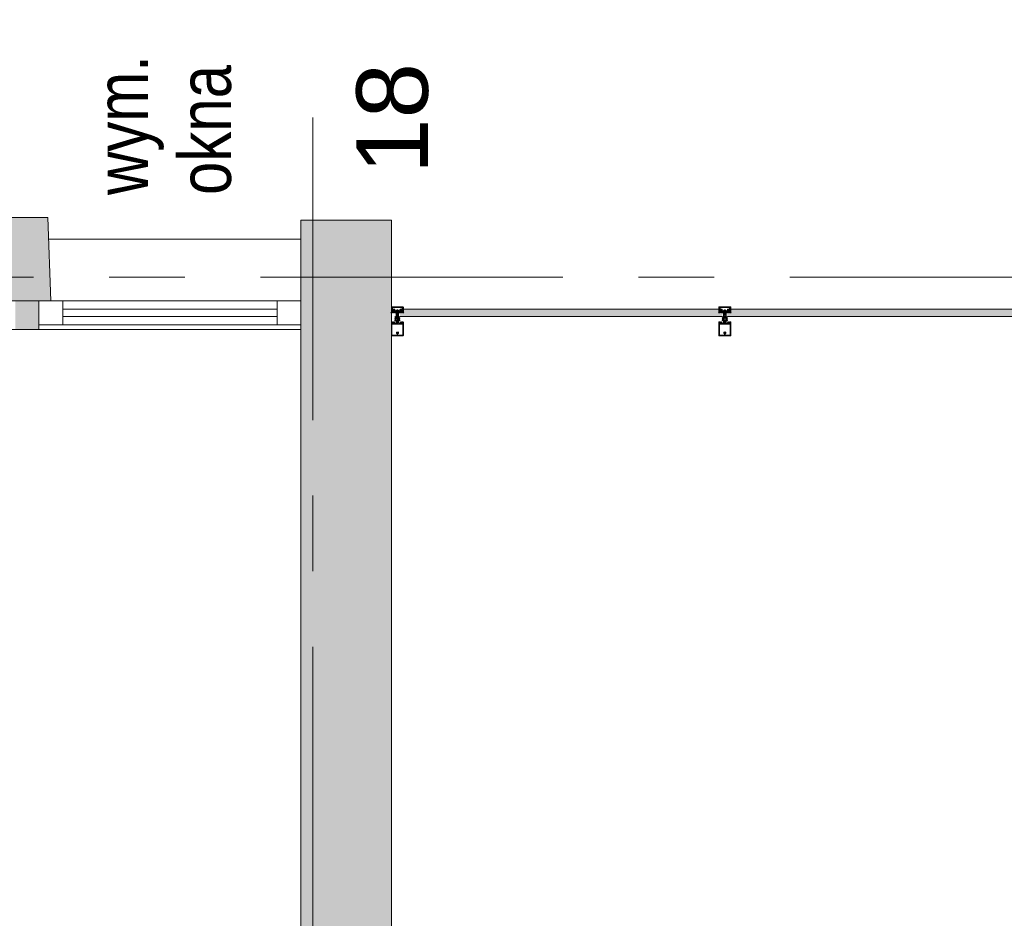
# Model space of a CAD drawing. Header units: centimetres. Extents: x -8590 to 14779, y -8842 to 3760.
# Tile 25 of 28: x 12786 to 13199, y 3264 to 3641. Entities that reach past the tile are written whole.
import ezdxf

# ---------------------------------------------------------------- set-up
doc = ezdxf.new("R2010")
doc.units = ezdxf.units.CM
doc.linetypes.add('Oś', pattern=[222.25, 127, -31.75, 31.75, -31.75])
doc.linetypes.add('Wyburzenia', pattern=[35, 20, -15])
for name, color, linetype, lineweight in [('A-DETL-GENF', 92, 'Continuous', 9), ('A-GLAZ-CURT', 52, 'Wyburzenia', 9), ('A-GLAZ-CWMG', 51, 'Wyburzenia', 9), ('A-WALL', 113, 'Continuous', 13), ('A-WALL-PATT', 111, 'Continuous', 13), ('G-ANNO-TEXT', 231, 'Continuous', 13), ('S-COLS', 52, 'Continuous', 13), ('S-GRID', 1, 'Continuous', 13), ('S-GRID-IDEN', 1, 'Continuous', 13)]:
    doc.layers.add(name, color=color, linetype=linetype, lineweight=lineweight)
doc.styles.add('Arial Narrow_1', font='ARIALN.TTF', dxfattribs={"height": 22})
doc.styles.add('Arial_2', font='arial.ttf', dxfattribs={"height": 30})

# ---------------------------------------------------------------- blocks, each defined once
blk = doc.blocks.new('M_Concrete-trapeze-Column - 175_200 x 350mm-1597913-3_piętro I __3_90 m_ - wyburzenia i zamurowania')
at = {"layer": 'S-COLS', "lineweight": 9}
blk.add_hatch(color=253, dxfattribs=at).paths.add_polyline_path([(5, 17.5), (-10, 17.5), (-8.75, -17.5), (8.75, -17.5), (10, 17.5)], flags=0)
for p, q in [((-10, 17.5), (10, 17.5)), ((-8.75, -17.5), (-10, 17.5)), ((10, 17.5), (8.75, -17.5)), ((8.75, -17.5), (-8.75, -17.5))]:
    blk.add_line(p, q, dxfattribs=at)
blk = doc.blocks.new('System Panel - Glazed-2597837-3_piętro I __3_90 m_ - wyburzenia i zamurowania')
at = {"layer": 'A-GLAZ-CURT', "linetype": 'Continuous'}
blk.add_hatch(color=253, dxfattribs=at).paths.add_polyline_path([(18.66, -1.5), (67.65, -1.5), (67.65, 0), (66.25, 0), (66.25, 1.5), (-66.25, 1.5), (-66.25, 0), (-67.65, 0), (-67.65, -1.5), (-66.25, -1.5)], flags=0)
for p, q in [((66.25, 1.5), (-66.25, 1.5)), ((-67.65, -1.5), (67.65, -1.5))]:
    blk.add_line(p, q, dxfattribs=at)
blk = doc.blocks.new('System Panel - Glazed-2597838-3_piętro I __3_90 m_ - wyburzenia i zamurowania')
at = {"layer": 'A-GLAZ-CURT', "linetype": 'Continuous'}
blk.add_hatch(color=253, dxfattribs=at).paths.add_polyline_path([(68.9, -1.5), (68.9, 0), (67.5, 0), (67.5, 1.5), (-67.5, 1.5), (-67.5, 0), (-68.9, 0), (-68.9, -1.5), (67.5, -1.5)], flags=0)
for p, q in [((67.5, 1.5), (-67.5, 1.5)), ((-68.9, -1.5), (68.9, -1.5))]:
    blk.add_line(p, q, dxfattribs=at)
blk = doc.blocks.new('Rectangular Mullion - SI_CovCap-20mm_Tran-55mm-V4-3_piętro I __3_90 m_ - wyburzenia i zamurowania')
at = {"layer": 'A-DETL-GENF'}
for p, q in [((-2.5, 9.45), (-2.5, 7.8)), ((-2.5, 9.39), (-2.5, 4.79)), ((2.37, 9.6), (-2.35, 9.6)), ((-2.29, 9.39), (-2.29, 4.79)), ((-0.12, 8.61), (-0.12, 8.55)), ((-0.1, 8.88), (-0.1, 9.34)), ((0.1, 9.34), (0.1, 8.88)), ((0.12, 8.55), (0.12, 8.61)), ((2.29, 9.39), (2.29, 4.79)), ((2.5, 7.8), (2.5, 9.45)), ((2.5, 9.39), (2.5, 4.79)), ((-2.26, 4.33), (-2.14, 4.43)), ((-2.22, 4.26), (-2.26, 4.28)), ((-2.04, 4.28), (-1.72, 4.28)), ((-2.02, 4.42), (-2.01, 4.41)), ((-1.98, 4.39), (-1.78, 4.39)), ((-1.74, 4.41), (-1.74, 4.42)), ((-1.67, 4.24), (-1.67, 4.13)), ((-1.62, 4.43), (-1.5, 4.33)), ((-1.5, 4.28), (-1.54, 4.26)), ((-0.5, 4.28), (-0.5, 3.15)), ((-0.12, 8.25), (-0.12, 8.13)), ((-0.08, 4.27), (-0.05, 4.28)), ((0, -1.48), (0, 4.68)), ((0.07, 4.27), (0.05, 4.28)), ((0.12, 8.13), (0.12, 8.25)), ((0.5, 3.15), (0.5, 4.28)), ((1.62, 4.43), (1.5, 4.33)), ((1.5, 4.28), (1.54, 4.26)), ((1.67, 4.24), (1.67, 4.13)), ((2.04, 4.28), (1.72, 4.28)), ((1.74, 4.41), (1.74, 4.42)), ((1.98, 4.39), (1.78, 4.39)), ((2.02, 4.42), (2.01, 4.41)), ((2.26, 4.33), (2.14, 4.43)), ((2.22, 4.26), (2.26, 4.28)), ((-2.35, 3.92), (-2.48, 3.92)), ((-2.37, 3.8), (-2.47, 3.8)), ((-2.09, 4.03), (-2.31, 3.93)), ((-1.9, 3.92), (-2.05, 3.86)), ((-1.72, 4.08), (-1.94, 4.08)), ((-1.8, 3.81), (-1.84, 3.9)), ((-1.7, 3.9), (-1.74, 3.81)), ((-1.58, 3.81), (-1.62, 3.9)), ((-1.48, 3.9), (-1.52, 3.82)), ((-1.35, 3.81), (-1.4, 3.9)), ((-0.78, 2.94), (-1.04, 3.09)), ((-0.78, 2.21), (-1.04, 2.36)), ((-0.76, 1.47), (-1.04, 1.63)), ((-0.91, 3.3), (-0.53, 3.08)), ((-0.91, 2.57), (-0.83, 2.52)), ((-0.91, 1.85), (-0.83, 1.8)), ((-0.75, 2.57), (-0.75, 2.89)), ((-0.75, 1.84), (-0.75, 2.16)), ((-0.55, 1.47), (-0.74, 1.47)), ((-0.5, 3.04), (-0.5, 1.52)), ((-0.45, 3.1), (-0.35, 3.1)), ((-0.3, 0.5), (-0.3, 0.28)), ((-0.21, 3.93), (-0.19, 3.94)), ((-0.19, 3.89), (-0.21, 3.91)), ((-0.18, 3.96), (-0.18, 4.1)), ((0.17, 3.96), (0.17, 4.1)), ((0.21, 3.93), (0.18, 3.94)), ((0.18, 3.89), (0.21, 3.91)), ((0.3, 0.5), (0.3, 0.28)), ((0.37, 3.1), (0.45, 3.1)), ((0.5, 3.04), (0.5, 1.52)), ((0.91, 3.3), (0.52, 3.08)), ((0.55, 1.47), (0.74, 1.47)), ((0.75, 2.57), (0.75, 2.89)), ((0.75, 1.84), (0.75, 2.16)), ((0.76, 1.47), (1.04, 1.63)), ((0.77, 2.94), (1.04, 3.09)), ((0.77, 2.21), (1.04, 2.36)), ((0.91, 2.57), (0.82, 2.52)), ((0.91, 1.85), (0.82, 1.8)), ((1.35, 3.81), (1.4, 3.9)), ((1.48, 3.9), (1.52, 3.82)), ((1.58, 3.81), (1.62, 3.9)), ((1.7, 3.9), (1.74, 3.81)), ((1.72, 4.08), (1.94, 4.08)), ((1.8, 3.81), (1.84, 3.9)), ((1.9, 3.92), (2.05, 3.86)), ((2.09, 4.03), (2.31, 3.93)), ((2.35, 3.92), (2.48, 3.92)), ((2.37, 3.8), (2.47, 3.8)), ((-2.6, 0), (-2.69, 0)), ((2.35, -2.5), (-2.35, -2.5)), ((-2.34, -1.03), (-2.15, -1.46)), ((-2.32, -1.59), (-2.04, -1.59)), ((-2.18, -0.02), (-2.26, -0.17)), ((2.13, -2.19), (-2.14, -2.19)), ((-2.06, -1.25), (-2.13, -1.09)), ((-2.13, -2.34), (2.12, -2.34)), ((-2.07, -0.1), (-2.12, -0.02)), ((-2.1, -1.49), (-1.14, -1.49)), ((-1.88, -0.42), (-2.01, -0.42)), ((-2.01, -0.48), (-1.95, -0.48)), ((-1.96, -0.02), (-2, -0.1)), ((-1.98, -0.31), (-1.95, -0.36)), ((-1.98, -0.75), (-1.9, -0.85)), ((-1.34, -1.31), (-1.96, -1.31)), ((-1.85, -0.1), (-1.9, -0.02)), ((-1.84, -0.69), (-1.84, -0.57)), ((-1.83, -0.38), (-1.83, -0.36)), ((-1.74, -0.02), (-1.79, -0.1)), ((-1.79, -0.34), (-1.77, -0.35)), ((-1.79, -0.52), (-1.76, -0.52)), ((-1.67, -0.74), (-1.79, -0.74)), ((-1.74, -0.54), (-1.64, -0.7)), ((-1.72, -0.33), (-1.72, -0.32)), ((-1.72, -0.8), (-1.48, -0.8)), ((-1.63, -0.1), (-1.68, -0.02)), ((-1.67, -0.31), (-1.65, -0.32)), ((-1.6, -0.32), (-1.6, -0.3)), ((-1.52, -0.02), (-1.57, -0.1)), ((-1.56, -0.7), (-1.46, -0.54)), ((-1.55, -0.31), (-1.54, -0.32)), ((-1.41, -0.74), (-1.53, -0.74)), ((-1.49, -0.33), (-1.48, -0.32)), ((-1.41, -0.1), (-1.46, -0.02)), ((-1.44, -0.52), (-1.41, -0.52)), ((-1.43, -0.34), (-1.42, -0.36)), ((-1.38, -0.37), (-1.37, -0.37)), ((-1.36, -0.57), (-1.36, -0.69)), ((-1.3, -0.02), (-1.35, -0.1)), ((-1.3, -0.85), (-1.22, -0.75)), ((-1.25, -0.48), (-1.18, -0.48)), ((-1.2, -0.1), (-1.24, -0.02)), ((-1.07, -0.02), (-1.12, -0.1)), ((-1.09, -1.45), (-0.98, -0.84)), ((-0.95, -0.82), (-0.03, -0.82)), ((0.41, -1.04), (-0.41, -1.04)), ((-0.22, -1.18), (0.23, -1.18)), ((0.02, -0.82), (0.95, -0.82)), ((0.98, -0.84), (1.09, -1.45)), ((1.07, -0.02), (1.12, -0.1)), ((1.14, -1.49), (2.1, -1.49)), ((1.25, -0.48), (1.18, -0.48)), ((1.2, -0.1), (1.24, -0.02)), ((1.3, -0.85), (1.22, -0.75)), ((1.3, -0.02), (1.35, -0.1)), ((1.96, -1.31), (1.34, -1.31)), ((1.36, -0.57), (1.36, -0.69)), ((1.38, -0.37), (1.37, -0.37)), ((1.41, -0.1), (1.46, -0.02)), ((1.44, -0.52), (1.41, -0.52)), ((1.41, -0.74), (1.53, -0.74)), ((1.43, -0.34), (1.42, -0.36)), ((1.56, -0.7), (1.46, -0.54)), ((1.49, -0.33), (1.48, -0.32)), ((1.72, -0.8), (1.48, -0.8)), ((1.52, -0.02), (1.57, -0.1)), ((1.55, -0.31), (1.54, -0.32)), ((1.6, -0.32), (1.6, -0.3)), ((1.63, -0.1), (1.68, -0.02)), ((1.74, -0.54), (1.64, -0.7)), ((1.67, -0.31), (1.65, -0.32)), ((1.67, -0.74), (1.79, -0.74)), ((1.72, -0.33), (1.72, -0.32)), ((1.74, -0.02), (1.79, -0.1)), ((1.79, -0.52), (1.76, -0.52)), ((1.79, -0.34), (1.77, -0.35)), ((1.83, -0.38), (1.83, -0.36)), ((1.84, -0.69), (1.84, -0.57)), ((1.85, -0.1), (1.9, -0.02)), ((1.88, -0.42), (2.01, -0.42)), ((1.98, -0.75), (1.9, -0.85)), ((1.98, -0.31), (1.95, -0.36)), ((2.01, -0.48), (1.95, -0.48)), ((1.96, -0.02), (2, -0.1)), ((2.04, -1.59), (2.32, -1.59)), ((2.13, -1.09), (2.06, -1.25)), ((2.07, -0.1), (2.12, -0.02)), ((2.15, -1.46), (2.34, -1.03)), ((2.18, -0.02), (2.26, -0.17)), ((2.6, 0), (2.69, 0))]:
    blk.add_line(p, q, dxfattribs=at)
at = {"layer": 'A-DETL-GENF', "flags": 128}
for points in [[(-0.15, 9.39), (-2.29, 9.39), (-2.29, 7.8)], [(2.29, 7.8), (2.29, 9.39), (0.15, 9.39)], [(-2.5, 4.9), (-2.5, 4.1), (-2.31, 4.1), (-2.23, 4.18), (-2.23, 4.24), (-2.35, 4.24), (-2.35, 4.47), (-1.91, 4.47)], [(-2.29, 4.9), (-2.29, 4.7), (2.29, 4.7), (2.29, 4.9)], [(-1.86, 4.47), (-1.41, 4.47), (-1.41, 4.24), (-1.53, 4.24), (-1.53, 4.18), (-1.45, 4.1), (-1.09, 4.1), (-1.09, 4.22), (-1.21, 4.22), (-1.21, 4.43), (-0.65, 4.43)], [(-0.26, 0.58), (0, 0.8), (0, 1.1), (-0.2, 1.1), (-0.2, 1.3), (-0.1, 1.3), (-0.1, 1.46), (-0.2, 1.46), (-0.2, 1.66), (0, 1.66), (0, 1.83), (-0.2, 1.83), (-0.2, 2.03), (-0.1, 2.03), (-0.1, 2.2), (-0.2, 2.2), (-0.2, 2.4), (0, 2.4), (0, 4.3), (0, 2.4), (0.2, 2.4), (0.2, 2.2), (0.1, 2.2), (0.1, 2.03), (0.2, 2.03), (0.2, 1.83), (0, 1.83), (0, 1.66), (0.2, 1.66), (0.2, 1.46), (0.1, 1.46), (0.1, 1.3), (0.2, 1.3), (0.2, 1.1), (0, 1.1), (0, 0.8), (0.26, 0.58)], [(-0.25, 3.2), (-0.25, 3.29), (-0.2, 3.32), (-0.2, 3.44), (-0.25, 3.47), (-0.2, 3.5), (-0.2, 3.62), (-0.25, 3.65), (-0.2, 3.68), (-0.2, 3.8), (-0.25, 3.83), (-0.2, 3.86), (-0.2, 3.98), (-0.25, 4.01), (-0.2, 4.04), (-0.2, 4.16), (-0.25, 4.19), (-0.2, 4.22), (-0.2, 4.25), (-0.09, 4.45)], [(0.09, 4.45), (0.2, 4.25), (0.2, 4.13), (0.25, 4.1), (0.2, 4.07), (0.2, 3.95), (0.25, 3.92), (0.2, 3.89), (0.2, 3.77), (0.25, 3.74), (0.2, 3.71), (0.2, 3.59), (0.25, 3.56), (0.2, 3.53), (0.2, 3.41), (0.25, 3.38), (0.2, 3.35), (0.2, 3.23), (0.25, 3.2)], [(0.65, 4.43), (1.21, 4.43), (1.21, 4.22), (1.09, 4.22), (1.09, 4.1), (1.45, 4.1), (1.53, 4.18), (1.53, 4.24), (1.41, 4.24), (1.41, 4.47), (1.85, 4.47)], [(1.9, 4.47), (2.35, 4.47), (2.35, 4.24), (2.23, 4.24), (2.23, 4.18), (2.31, 4.1), (2.5, 4.1), (2.5, 4.9)], [(-2.5, 3.94), (-2.5, 4.08), (-2.3, 4.08), (-2.25, 4.07)], [(-1.51, 4.07), (-1.46, 4.08), (-1.26, 4.08), (-1.26, 3.89), (-1.3, 3.81)], [(-0.2, 0.11), (-0.2, 0), (-0.5, 0), (-0.5, 3.07), (-0.18, 3.07), (-0.18, 3.88)], [(0.2, 0.11), (0.2, 0), (0.5, 0), (0.5, 3.07), (0.17, 3.07), (0.17, 3.88)], [(1.51, 4.07), (1.46, 4.08), (1.26, 4.08), (1.26, 3.89), (1.3, 3.81)], [(2.5, 3.94), (2.5, 4.08), (2.3, 4.08), (2.25, 4.07)], [(-2.5, -2.35), (-2.5, -0.5), (-2.39, -0.5), (-2.27, -0.86)], [(-2.48, -0.21), (-2.48, -0.48), (-2.07, -0.48)], [(-2.34, -1), (-2.34, -1.11), (-2.37, -1.22), (-2.37, -1.54)], [(-1.99, -1.64), (-1.99, -1.99), (-2.12, -1.99), (-2.12, -1.72), (-2.37, -1.72), (-2.37, -2.35), (2.37, -2.35), (2.37, -1.72), (2.12, -1.72), (2.12, -1.99), (1.99, -1.99), (1.99, -1.64)], [(-2.06, -0.93), (-2.14, -0.64), (-1.95, -0.64), (-1.95, -0.58), (-2.03, -0.5), (-2.35, -0.5), (-2.25, -0.87)], [(-2.18, -2.14), (-2.18, -1.78), (-2.32, -1.78), (-2.32, -2.14)], [(-1.92, -0.67), (-1.92, -0.68), (-1.97, -0.71)], [(-1.2, -0.42), (-1.32, -0.42), (-1.32, -0.39), (-1.19, -0.41)], [(-1.23, -0.71), (-1.28, -0.68), (-1.28, -0.67)], [(1.24, -1.23), (1.14, -0.64), (1.25, -0.64), (1.25, -0.58), (1.17, -0.5), (-1.17, -0.5), (-1.25, -0.58), (-1.25, -0.64), (-1.14, -0.64), (-1.24, -1.23)], [(-1.12, -0.48), (-0.98, -0.48), (-0.98, -0.09), (-1.02, -0.02)], [(0.52, -0.97), (0.54, -0.82), (-0.54, -0.82), (-0.52, -0.97)], [(1.12, -0.48), (0.98, -0.48), (0.98, -0.09), (1.02, -0.02)], [(1.2, -0.42), (1.32, -0.42), (1.32, -0.39), (1.19, -0.41)], [(1.23, -0.71), (1.28, -0.68), (1.28, -0.67)], [(1.92, -0.67), (1.92, -0.68), (1.97, -0.71)], [(2.25, -0.87), (2.35, -0.5), (2.03, -0.5), (1.95, -0.58), (1.95, -0.64), (2.14, -0.64), (2.06, -0.93)], [(2.48, -0.21), (2.48, -0.48), (2.07, -0.48)], [(2.33, -2.14), (2.33, -1.78), (2.19, -1.78), (2.19, -2.14)], [(2.27, -0.86), (2.39, -0.5), (2.5, -0.5), (2.5, -2.35)], [(2.37, -1.54), (2.37, -1.22), (2.34, -1.11), (2.34, -1)]]:
    blk.add_lwpolyline(points, dxfattribs=at)
for points in [[(0.97, 0), (-0.97, 0), (-0.97, -0.04), (0.97, -0.04)], [(0.97, -0.04), (-0.97, -0.04), (-0.97, -0.49), (0.97, -0.49)]]:
    blk.add_lwpolyline(points, close=True, dxfattribs=at)
at = {"layer": 'A-DETL-GENF'}
for centre, radius, start, end in [((-2.35, 9.45), 0.15, 90.0003, 179.9997), ((0, 8.4), 0.45, 107.4982, 231.0552), ((0, 8.4), 0.21, 143.7768, 216.2232), ((-0.15, 8.55), 0.03, 229.6807, 0), ((-0.15, 8.25), 0.03, 0, 130.3193), ((-0.15, 9.34), 0.05, 0.0077, 89.9923), ((-0.15, 8.88), 0.05, 287.4982, 0), ((0, 8.4), 0.24, 60, 120), ((0.15, 9.34), 0.05, 89.9791, 180.0209), ((0.15, 8.88), 0.05, 180, 252.583), ((0.15, 8.55), 0.03, 180, 310.3193), ((0.15, 8.25), 0.03, 49.6807, 180), ((0, 8.4), 0.45, 308.9448, 72.583), ((0, 8.4), 0.21, 323.7768, 36.2232), ((2.35, 9.45), 0.15, 0.1055, 83.878), ((-2.24, 4.3), 0.03, 128.5798, 239.9915), ((-2.23, 4.24), 0.02, 346.6587, 60.0171), ((-1.94, 4.17), 0.277, 166.6587, 194.3746), ((-2.08, 4.37), 0.08, 38.8475, 129.685), ((-2.04, 4.23), 0.0496, 92.7559, 159.6878), ((-1.94, 4.23), 0.148, 172.4164, 270.2404), ((-1.98, 4.44), 0.05, 218.8475, 270), ((-1.88, 4.46), 0.0255, 12.35, 167.65), ((-1.78, 4.44), 0.05, 270, 321.1528), ((-1.67, 4.37), 0.08, 50.315, 141.1528), ((-1.72, 4.23), 0.0499, 9.2263, 86.9893), ((-1.53, 4.24), 0.02, 119.9847, 193.341), ((-1.82, 4.17), 0.277, 345.6254, 13.341), ((-1.52, 4.3), 0.03, 300.0085, 51.4202), ((-0.65, 4.28), 0.15, 359.9706, 90.0294), ((-0.22, 8.13), 0.1, 231.0552, 0), ((0.02, 4.1), 0.2, 120, 180), ((0, 4.4), 0.1, 28.7984, 151.2016), ((0, 4.2), 0.1, 90, 120), ((0, 4.2), 0.1, 60, 90), ((-0.03, 4.1), 0.2, 360, 60), ((0.22, 8.13), 0.1, 180, 308.9448), ((0.65, 4.28), 0.15, 89.9706, 180.0294), ((1.52, 4.3), 0.03, 128.5798, 239.9915), ((1.53, 4.24), 0.02, 346.659, 60.0153), ((1.82, 4.17), 0.277, 166.659, 194.3746), ((1.67, 4.37), 0.08, 38.8472, 129.685), ((1.72, 4.23), 0.0499, 93.0107, 170.7737), ((1.78, 4.44), 0.05, 218.8472, 270), ((1.88, 4.46), 0.0255, 12.35, 167.65), ((1.94, 4.23), 0.148, 269.7596, 7.5836), ((1.98, 4.44), 0.05, 270, 321.1525), ((2.08, 4.37), 0.08, 50.315, 141.1525), ((2.04, 4.23), 0.0496, 20.3122, 87.2441), ((2.23, 4.24), 0.02, 119.9829, 193.3413), ((1.94, 4.17), 0.277, 345.6254, 13.3413), ((2.24, 4.3), 0.03, 300.0085, 51.4202), ((-2.48, 3.94), 0.02, 180.0007, 269.9993), ((-2.43, 3.83), 0.059, 88.5974, 194.6036), ((-2.47, 3.82), 0.02, 194.6036, 270), ((-2.43, 4.82), 0.933, 269.587, 293.0035), ((-2.4, 4.8), 0.997, 271.4989, 290.69), ((-2.35, 4.02), 0.1, 270.0001, 294), ((-2.24, 4.1), 0.03, 255.4027, 14.3746), ((-2.07, 3.99), 0.0337, 293.0035, 114), ((-1.89, 3.87), 0.05, 30.069, 110.536), ((-1.77, 3.83), 0.03, 210.0871, 329.9129), ((-1.72, 4.13), 0.0502, 273.3323, 359.7322), ((-1.66, 3.88), 0.0402, 27.7922, 152.3701), ((-1.55, 3.83), 0.0299, 210.122, 335.064), ((-1.52, 4.1), 0.03, 165.6254, 284.5942), ((-1.44, 3.88), 0.0414, 28.176, 151.824), ((-1.33, 3.83), 0.0301, 210.1258, 329.8742), ((-0.98, 3.2), 0.125, 60, 240), ((-0.98, 2.47), 0.125, 60, 240), ((-0.98, 1.74), 0.125, 60, 240), ((-0.8, 2.57), 0.05, 240, 360), ((-0.8, 1.84), 0.05, 240, 360), ((-0.8, 2.89), 0.05, 360, 60), ((-0.8, 2.16), 0.05, 360, 60), ((-0.74, 1.52), 0.05, 240, 270), ((-0.55, 1.52), 0.05, 270, 360), ((-0.55, 3.04), 0.05, 360, 60), ((-0.45, 3.15), 0.05, 179.9899, 270.0101), ((-0.35, 3.2), 0.0999, 269.9704, 0.0296), ((-0.2, 0.5), 0.1, 130, 180), ((-0.2, 0.28), 0.1, 180, 240), ((-0.3, 0.11), 0.1, 360, 60), ((-0.21, 3.92), 0.01, 120.0303, 239.9802), ((-0.2, 3.96), 0.02, 300.0303, 360), ((-0.2, 3.88), 0.02, 360, 59.9802), ((0.19, 3.96), 0.02, 180, 239.9697), ((0.19, 3.88), 0.02, 120.0198, 180), ((0.3, 0.11), 0.1, 120, 180), ((0.2, 3.92), 0.01, 300.0198, 59.9697), ((0.37, 3.23), 0.126, 191.5693, 265.5931), ((0.2, 0.28), 0.1, 300, 360), ((0.2, 0.5), 0.1, 0, 50), ((0.45, 3.15), 0.05, 270.9313, 359.9852), ((0.55, 3.04), 0.05, 120, 180), ((0.55, 1.52), 0.05, 180, 270), ((0.74, 1.52), 0.05, 270, 300), ((0.8, 2.89), 0.05, 120, 180), ((0.8, 2.57), 0.05, 180, 300), ((0.8, 2.16), 0.05, 120, 180), ((0.8, 1.84), 0.05, 180, 300), ((0.97, 3.2), 0.125, 300, 120), ((0.97, 2.47), 0.125, 300, 120), ((0.97, 1.74), 0.125, 300, 120), ((1.33, 3.83), 0.0301, 210.1258, 329.8742), ((1.44, 3.88), 0.0414, 28.176, 151.824), ((1.52, 4.1), 0.03, 255.4058, 14.3746), ((1.55, 3.83), 0.0299, 204.936, 329.878), ((1.66, 3.88), 0.0402, 27.6299, 152.2078), ((1.72, 4.13), 0.0502, 180.2678, 266.6677), ((1.77, 3.83), 0.03, 210.0871, 329.9129), ((1.89, 3.87), 0.05, 69.464, 149.931), ((2.07, 3.99), 0.0337, 66, 246.9965), ((2.4, 4.8), 0.997, 249.31, 268.5011), ((2.43, 4.82), 0.933, 246.9965, 270.413), ((2.24, 4.1), 0.03, 165.6254, 284.5973), ((2.35, 4.02), 0.1, 246, 269.9999), ((2.43, 3.83), 0.059, 345.3964, 91.4026), ((2.47, 3.82), 0.02, 270, 345.3964), ((2.48, 3.94), 0.02, 270.0007, 359.9993), ((-2.69, -0.03), 0.03, 89.9022, 261.6433), ((-2.73, -0.34), 0.286, 27.5921, 81.6433), ((-2.6, -0.2), 0.2, 80.4545, 89.9022), ((-2.61, -0.29), 0.291, 25.3637, 80.4545), ((-2.35, -2.35), 0.15, 179.9938, 270.0062), ((-2.32, -1.54), 0.0512, 180.5709, 268.6482), ((-2.31, -0.14), 0.05, 205.3637, 330.1649), ((-2.29, -1.01), 0.06, 98.4417, 205), ((-2.27, -1), 0.07, 120.0064, 180), ((-2.13, -2.14), 0.2, 179.9718, 270.0352), ((-2.34, -0.88), 0.07, 300.0064, 18), ((-2.31, -0.89), 0.06, 278.4417, 15), ((-2.15, -0.03), 0.03, 30.7154, 150.1649), ((-2.14, -2.14), 0.0499, 179.8796, 270.0225), ((-2.1, -1.44), 0.05, 205, 270), ((-2.08, -1.06), 0.06, 108.8192, 205), ((-2.12, -0.95), 0.06, 288.8192, 15), ((-2.04, -0.08), 0.0417, 215.132, 324.868), ((-2.01, -0.35), 0.065, 90, 270), ((-2.04, -0.48), 0.03, 0, 180), ((-1.96, -1.21), 0.1, 205, 270), ((-2.04, -1.64), 0.05, 0, 90.0001), ((-2.01, -0.33), 0.04, 29.9937, 90), ((-1.95, -0.73), 0.03, 120.0049, 219.9897), ((-1.93, -0.03), 0.03, 30.5887, 149.5346), ((-1.86, -0.31), 0.1, 210.0023, 269.1728), ((-1.95, -0.51), 0.03, 0.0185, 89.0948), ((-1.62, -0.59), 0.314, 165.4979, 194.5021), ((-1.84, -0.8), 0.08, 219.9967, 337.3844), ((-1.88, -0.37), 0.05, 270, 305.0779), ((-1.86, -0.37), 0.0339, 269.1783, 356.9975), ((-1.82, -0.08), 0.0415, 215.012, 324.988), ((-1.6, -0.77), 0.44, 54.1588, 125.0779), ((-1.79, -0.57), 0.05, 89.9897, 180.0103), ((-1.79, -0.69), 0.05, 179.9899, 270.0101), ((-1.8, -0.36), 0.0272, 60.011, 176.9853), ((-1.75, -0.32), 0.0316, 240.007, 341.9967), ((-1.76, -0.55), 0.03, 29.9936, 90.0121), ((-1.72, -0.85), 0.05, 90.0003, 157.3776), ((-1.71, -0.03), 0.03, 30.1448, 149.5346), ((-1.69, -0.33), 0.03, 45.0005, 162.0009), ((-1.67, -0.71), 0.03, 269.9936, 30.0024), ((-1.63, -0.3), 0.0316, 224.991, 327.0104), ((-1.6, -0.08), 0.043, 217.8436, 323.8234), ((-1.57, -0.32), 0.03, 30.0003, 146.9985), ((-1.53, -0.71), 0.03, 150.0027, 270.0013), ((-1.51, -0.31), 0.0316, 210.0026, 311.9974), ((-1.49, -0.03), 0.03, 30.3449, 149.5346), ((-1.46, -0.34), 0.03, 14.9955, 132.0028), ((-1.48, -0.85), 0.05, 22.6209, 90.0012), ((-1.44, -0.55), 0.03, 89.9893, 150.005), ((-1.36, -0.8), 0.08, 202.6228, 319.9969), ((-1.39, -0.35), 0.03, 195.0015, 296.9968), ((-1.38, -0.08), 0.0419, 215.4665, 324.6999), ((-1.41, -0.57), 0.05, 0.009, 89.991), ((-1.41, -0.69), 0.05, 270.0092, 359.9908), ((-1.35, -0.39), 0.03, 0.0112, 116.991), ((-1.32, -0.39), 0.03, 234.1588, 270), ((-1.34, -1.21), 0.1, 270, 350), ((-1.27, -0.03), 0.03, 30.3446, 149.7685), ((-1.25, -0.51), 0.03, 90, 193.1975), ((-1.58, -0.59), 0.314, 345.517, 13.1975), ((-1.24, -0.73), 0.03, 319.9887, 60.0017), ((-1.16, -0.08), 0.0416, 206.9541, 331.568), ((-1.2, -0.45), 0.033, 305.0901, 90), ((-1.19, -0.46), 0.05, 7.1737, 90.0088), ((-1.12, -0.45), 0.03, 187.1885, 269.997), ((-1.14, -1.44), 0.05, 270, 350), ((-1.05, -0.03), 0.03, 29.7965, 150.132), ((-0.95, -0.85), 0.03, 90, 170), ((-0.31, -0.92), 0.22, 193.9707, 242.728), ((0, -0.29), 0.921, 243.7078, 255.8284), ((0, -0.82), 0.0256, 12.6804, 167.3196), ((0, -0.29), 0.92, 284.1683, 296.293), ((0.31, -0.92), 0.22, 297.2746, 346.0268), ((0.95, -0.85), 0.03, 10, 90), ((1.05, -0.03), 0.03, 29.868, 150.2035), ((1.14, -1.44), 0.05, 190, 270), ((1.16, -0.08), 0.0416, 208.432, 333.0459), ((1.12, -0.45), 0.03, 270.003, 352.8115), ((1.19, -0.46), 0.05, 89.9912, 172.8263), ((1.2, -0.45), 0.033, 90, 234.9099), ((1.24, -0.73), 0.03, 119.9983, 220.0113), ((1.27, -0.03), 0.03, 30.2315, 149.6554), ((1.34, -1.21), 0.1, 190, 270), ((1.25, -0.51), 0.03, 346.8025, 90), ((1.58, -0.59), 0.314, 166.8025, 194.483), ((1.36, -0.8), 0.08, 220.0031, 337.3772), ((1.35, -0.39), 0.03, 63.009, 179.9888), ((1.32, -0.39), 0.03, 270, 305.8412), ((1.6, -0.77), 0.44, 54.9221, 125.8412), ((1.38, -0.08), 0.0419, 215.3001, 324.5335), ((1.41, -0.57), 0.05, 90.009, 179.991), ((1.41, -0.69), 0.05, 180.0092, 269.9908), ((1.39, -0.35), 0.03, 243.0032, 344.9985), ((1.46, -0.34), 0.03, 47.9972, 165.0045), ((1.44, -0.55), 0.03, 29.995, 90.0107), ((1.48, -0.85), 0.05, 89.9988, 157.3791), ((1.49, -0.03), 0.03, 30.4654, 149.6551), ((1.51, -0.31), 0.0316, 228.0026, 329.9974), ((1.53, -0.71), 0.03, 269.9987, 29.9973), ((1.57, -0.32), 0.03, 33.0015, 149.9997), ((1.6, -0.08), 0.043, 216.1766, 322.1564), ((1.63, -0.3), 0.0316, 212.9896, 315.009), ((1.67, -0.71), 0.03, 149.9976, 270.0064), ((1.69, -0.33), 0.03, 17.9991, 134.9995), ((1.71, -0.03), 0.03, 30.4654, 149.8552), ((1.75, -0.32), 0.0316, 198.0033, 299.993), ((1.72, -0.85), 0.05, 22.6224, 89.9997), ((1.76, -0.55), 0.03, 89.9879, 150.0064), ((1.84, -0.8), 0.08, 202.6156, 320.0033), ((1.82, -0.08), 0.0415, 215.012, 324.988), ((1.8, -0.36), 0.0272, 3.0147, 119.989), ((1.79, -0.57), 0.05, 359.9897, 90.0103), ((1.79, -0.69), 0.05, 269.9899, 0.0101), ((1.86, -0.37), 0.0339, 183.0025, 270.8217), ((1.88, -0.37), 0.05, 234.9221, 270), ((1.86, -0.31), 0.1, 270.8272, 329.9977), ((1.93, -0.03), 0.03, 30.4654, 149.4113), ((1.95, -0.51), 0.03, 90.9052, 179.9815), ((1.62, -0.59), 0.314, 345.4979, 14.5021), ((1.96, -1.21), 0.1, 270, 335), ((1.95, -0.73), 0.03, 320.0103, 59.9951), ((2.01, -0.33), 0.04, 90, 150.0063), ((2.04, -1.64), 0.05, 89.9981, 180.0017), ((2.04, -0.08), 0.0417, 215.132, 324.868), ((2.01, -0.35), 0.065, 270, 90), ((2.04, -0.48), 0.03, 0, 180), ((2.12, -0.95), 0.06, 165, 251.1808), ((2.08, -1.06), 0.06, 335, 71.1808), ((2.1, -1.44), 0.05, 270, 335), ((2.15, -0.03), 0.03, 29.8351, 149.2846), ((2.12, -2.14), 0.2, 270.0295, 359.9723), ((2.13, -2.14), 0.0501, 270.0875, 359.9336), ((2.31, -0.89), 0.06, 165, 261.5583), ((2.31, -0.14), 0.05, 209.8351, 334.6363), ((2.34, -0.88), 0.07, 162, 239.9983), ((2.27, -1), 0.07, 0, 59.9983), ((2.29, -1.01), 0.06, 335, 81.5583), ((2.32, -1.54), 0.0498, 269.8262, 0.1735), ((2.61, -0.29), 0.291, 99.5455, 154.6363), ((2.35, -2.35), 0.15, 270.0494, 359.9506), ((2.73, -0.34), 0.286, 98.3567, 152.4079), ((2.6, -0.2), 0.2, 90.0978, 99.5455), ((2.69, -0.03), 0.03, 278.3567, 90.0978)]:
    blk.add_arc(centre, radius, start, end, dxfattribs=at)
blk = doc.blocks.new('System Panel - Glazed-2608819-3_piętro I __3_90 m_ - wyburzenia i zamurowania')
at = {"layer": 'A-GLAZ-CURT', "color": 7, "linetype": 'Continuous'}
for p, q in [((45, 1.5), (-45, 1.5)), ((-45, 1.5), (-45, -1.5)), ((45, -1.5), (45, 1.5)), ((-45, -1.5), (45, -1.5))]:
    blk.add_line(p, q, dxfattribs=at)
blk = doc.blocks.new('Rectangular Mullion - 100 x 100mm-2608818-3_piętro I __3_90 m_ - wyburzenia i zamurowania')
at = {"layer": 'A-GLAZ-CWMG', "color": 7, "linetype": 'Continuous'}
for p, q in [((79.38, 3523.33), (-10.62, 3523.33)), ((79.38, 3513.33), (-10.62, 3513.33))]:
    blk.add_line(p, q, dxfattribs=at)
blk = doc.blocks.new('Rectangular Mullion - 100 x 100mm-V5-3_piętro I __3_90 m_ - wyburzenia i zamurowania')
at = {"layer": 'A-GLAZ-CWMG', "color": 7, "linetype": 'Continuous'}
for p, q in [((-10, 5), (0, 5)), ((-10, -5), (-10, 5)), ((0, 5), (0, -5)), ((0, -5), (-10, -5))]:
    blk.add_line(p, q, dxfattribs=at)
blk = doc.blocks.new('Rectangular Mullion - 100 x 100mm-2608821-3_piętro I __3_90 m_ - wyburzenia i zamurowania')
at = {"layer": 'A-GLAZ-CWMG', "color": 7, "linetype": 'Continuous'}
for p, q in [((0, 5), (-10, 5)), ((-10, 5), (-10, -5)), ((0, -5), (0, 5)), ((-10, -5), (-5, -5))]:
    blk.add_line(p, q, dxfattribs=at)

msp = doc.modelspace()

# ---------------------------------------------------------------- hatches: boundary and pattern name
at = {"layer": 'A-WALL-PATT'}
for points in [[(12941.94, 3511.33), (12941.94, 3557.33), (12903.94, 3557.33), (12903.94, 3511.33), (12918.98, 3511.33)], [(12941.94, 3040.83), (12941.94, 3511.33), (12903.94, 3511.33), (12903.94, 3040.83)]]:
    msp.add_hatch(color=9, dxfattribs=at).paths.add_polyline_path(points, flags=0)
h = msp.add_hatch(color=9, dxfattribs=at)
h.paths.add_polyline_path([(11943.94, 3511.33), (11953.94, 3511.33), (11953.94, 3523.33), (11943.94, 3523.33)], flags=0)
h.paths.add_polyline_path([(12783.94, 3511.33), (12793.94, 3511.33), (12793.94, 3523.33), (12783.94, 3523.33)], flags=0)
h.paths.add_polyline_path([(11343.94, 3511.33), (11473.94, 3511.33), (11473.94, 3523.33), (11458.94, 3523.33), (11459.86, 3549.33), (11358.01, 3549.33), (11358.94, 3523.33), (11343.94, 3523.33)], flags=0)
h.paths.add_polyline_path([(12303.94, 3511.33), (12313.94, 3511.33), (12313.94, 3523.33), (12303.94, 3523.33)], flags=0)
h.paths.add_polyline_path([(11113.94, 3511.33), (11113.94, 3523.33), (11101.94, 3523.33), (11101.94, 3511.33), (11113.16, 3511.33)], flags=0)
h.paths.add_polyline_path([(11583.94, 3511.33), (11593.94, 3511.33), (11593.94, 3523.33), (11583.94, 3523.33)], flags=0)
h.paths.add_polyline_path([(12543.94, 3511.33), (12553.94, 3511.33), (12553.9, 3523.33), (12543.94, 3523.33)], flags=0)
h.paths.add_polyline_path([(11703.94, 3511.33), (11713.94, 3511.33), (11713.94, 3523.33), (11703.94, 3523.33)], flags=0)
h.paths.add_polyline_path([(12663.94, 3511.33), (12673.94, 3511.33), (12673.94, 3523.33), (12663.94, 3523.33)], flags=0)
h.paths.add_polyline_path([(11233.94, 3511.33), (11233.94, 3523.33), (11223.94, 3523.33), (11223.94, 3511.33)], flags=0)
h.paths.add_polyline_path([(11833.94, 3511.33), (11833.94, 3523.33), (11823.94, 3523.33), (11823.94, 3511.33), (11828.94, 3511.33)], flags=0)
h.paths.add_polyline_path([(12423.94, 3511.33), (12433.94, 3511.33), (12433.94, 3523.33), (12423.94, 3523.33)], flags=0)
h.paths.add_polyline_path([(12063.94, 3511.33), (12073.94, 3511.33), (12073.94, 3523.33), (12063.94, 3523.33)], flags=0)
h.paths.add_polyline_path([(12183.94, 3511.33), (12193.94, 3511.33), (12193.94, 3523.33), (12183.94, 3523.33)], flags=0)

# ---------------------------------------------------------------- linework, layer by layer
at = {"layer": 'A-WALL', "lineweight": 9}
for p, q in [((12941.94, 3557.33), (12903.94, 3557.33)), ((12903.94, 3557.33), (12903.94, 3065.83)), ((12941.94, 3520.83), (12941.94, 3557.33)), ((12798.01, 3549.33), (12903.94, 3549.33)), ((12793.94, 3511.33), (12793.94, 3523.33)), ((12941.94, 3514.53), (12941.94, 3518.33)), ((12903.94, 3511.33), (12553.94, 3511.33)), ((12941.94, 3198.33), (12941.94, 3508.73))]:
    msp.add_line(p, q, dxfattribs=at)
at = {"layer": 'S-GRID', "linetype": 'Oś'}
for p, q in [((12908.94, 3600.33), (12908.94, 2843.33)), ((11108.94, 3533.33), (14317.81, 3533.33))]:
    msp.add_line(p, q, dxfattribs=at)

# ---------------------------------------------------------------- block references
at = {"layer": 'A-GLAZ-CURT', "color": 7, "linetype": 'Continuous'}
msp.add_blockref('System Panel - Glazed-2608819-3_piętro I __3_90 m_ - wyburzenia i zamurowania', (12848.94, 3518.33), dxfattribs=at)
at = {"layer": 'A-GLAZ-CURT', "linetype": 'Continuous'}
for name, p in [('System Panel - Glazed-2597837-3_piętro I __3_90 m_ - wyburzenia i zamurowania', (13013.19, 3518.33)), ('System Panel - Glazed-2597838-3_piętro I __3_90 m_ - wyburzenia i zamurowania', (13151.94, 3518.33))]:
    msp.add_blockref(name, p, dxfattribs=at)
at = {"layer": 'A-GLAZ-CWMG', "color": 7, "linetype": 'Continuous', "rotation": 180}
msp.add_blockref('Rectangular Mullion - 100 x 100mm-2608821-3_piętro I __3_90 m_ - wyburzenia i zamurowania', (12793.94, 3518.33), dxfattribs=at)
at = {"layer": 'A-GLAZ-CWMG', "color": 7, "linetype": 'Continuous'}
msp.add_blockref('Rectangular Mullion - 100 x 100mm-2608818-3_piętro I __3_90 m_ - wyburzenia i zamurowania', (12814.56, 0), dxfattribs=at)
at = {"layer": 'A-GLAZ-CWMG', "color": 7, "linetype": 'Continuous', "extrusion": (0, 0, -1), "rotation": 180}
msp.add_blockref('Rectangular Mullion - 100 x 100mm-V5-3_piętro I __3_90 m_ - wyburzenia i zamurowania', (-12903.94, 3518.33), dxfattribs=at)
at = {"layer": 'A-GLAZ-CWMG', "linetype": 'Continuous', "extrusion": (0, 0, -1), "rotation": 180}
for p in [(-12944.44, 3518.33), (-13081.94, 3518.33)]:
    msp.add_blockref('Rectangular Mullion - SI_CovCap-20mm_Tran-55mm-V4-3_piętro I __3_90 m_ - wyburzenia i zamurowania', p, dxfattribs=at)
at = {"layer": 'S-COLS', "lineweight": 9, "rotation": 180}
msp.add_blockref('M_Concrete-trapeze-Column - 175_200 x 350mm-1597913-3_piętro I __3_90 m_ - wyburzenia i zamurowania', (12788.94, 3540.83), dxfattribs=at)

# ---------------------------------------------------------------- texts
at = {"layer": 'G-ANNO-TEXT', "color": 7, "insert": (12817.74, 3567.83), "char_height": 22, "width": 80, "attachment_point": 1, "rotation": 90, "line_spacing_factor": 0.949189, "style": 'Arial Narrow_1'}
msp.add_mtext('\\pxt5.77273,11.54545,17.31818,23.09091,28.86364,34.63636,40.40909,46.18182,51.95455,57.72727,63.5,69.27273,75.04545,80.81818,86.59091,92.36364,98.13636,103.90909,109.68182,115.45455,121.22727,127,132.77273,138.54545,144.31818,150.09091,155.86364,161.63636,167.40909,173.18182,178.95455,184.72727;{wym. okna}', dxfattribs=at)
at = {"layer": 'S-GRID-IDEN', "insert": (12942.44, 3600), "char_height": 30, "width": 48.3, "attachment_point": 5, "rotation": 90, "line_spacing_factor": 0.936439, "style": 'Arial_2'}
msp.add_mtext('\\pxqc,t4.23333,8.46667,12.7,16.93333,21.16667,25.4,29.63333,33.86667,38.1,42.33333,46.56667,50.8,55.03333,59.26667,63.5,67.73333,71.96667,76.2,80.43333,84.66667,88.9,93.13333,97.36667,101.6,105.83333,110.06667,114.3,118.53333,122.76667,127,131.23333,135.46667;{18}', dxfattribs=at)

doc.saveas('drawing.dxf')
